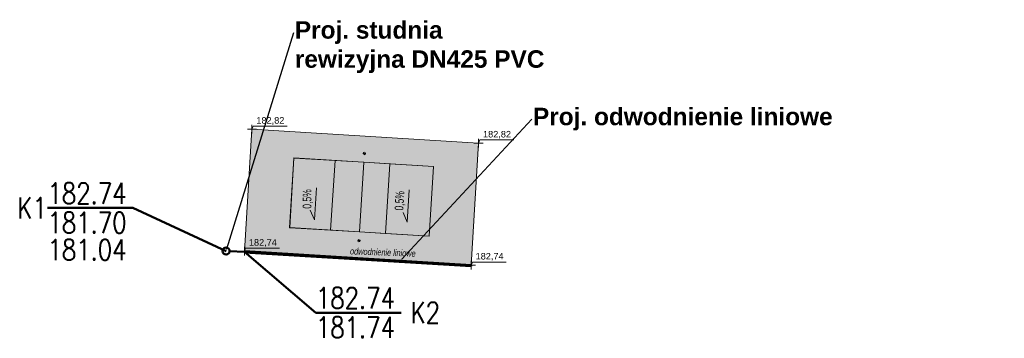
# Model space of a CAD drawing. Header units: millimetres. Extents: x 5572017337 to 5572369634, y 5960084105 to 5960364016.
# Tile 1 of 3: x 5572017337 to 5572017450, y 5960158349 to 5960158386. Entities that reach past the tile are written whole.
import ezdxf
from ezdxf import colors
from ezdxf.entities.mleader import LeaderData, LeaderLine
from ezdxf.math import Vec2, Vec3

# ---------------------------------------------------------------- set-up
doc = ezdxf.new("R2010")
doc.units = ezdxf.units.MM
doc.layers.add('IS_KD', color=3, linetype='Continuous', lineweight=50)
for name, color, linetype in [('IS_Opisy', 250, 'Continuous'), ('LINIE_ODN', 7, 'Continuous'), ('Nowe_EBUTN_T_0', 7, 'Continuous'), ('Nowe_PROJEKT', 7, 'Continuous'), ('Nowe_SDROK_T_2_a', 7, 'Continuous'), ('Nowe_WUKOS_T_0', 7, 'Continuous'), ('PROJEKT', 7, 'Continuous')]:
    doc.layers.add(name, color=color, linetype=linetype)
doc.styles.add('GENERATED_STYLE_1', font='arial.ttf')
doc.styles.add('GENERATED_STYLE_2', font='arial.ttf')
doc.styles.add('GENERATED_STYLE_5', font='ariali.ttf')
doc.styles.add('PLAN1', font='SIMPLEX.SHX', dxfattribs={"width": 0.8})
doc.styles.add('PLAN2', font='SIMPLEX.SHX', dxfattribs={"width": 0.8})
doc.styles.get("Standard").update_dxf_attribs({"font": 'arial.ttf'})

# ---------------------------------------------------------------- blocks, each defined once
blk = doc.blocks.new('Koty wysokościowe_1', base_point=(163870.3, 146079.74))
at = {"layer": 'Nowe_EBUTN_T_0', "color": 251, "lineweight": 5}
for p, q in [((163870.3, 146079.24), (163870.3, 146080.24)), ((163869.8, 146079.74), (163870.8, 146079.74)), ((163870.3, 146079.74), (163870.43, 146080.09)), ((163870.43, 146080.09), (163874.31, 146080.09))]:
    blk.add_line(p, q, dxfattribs=at)
at = {"layer": 'Nowe_EBUTN_T_0', "color": 251, "lineweight": 5, "insert": (163870.8, 146080.24), "char_height": 0.75, "attachment_point": 7, "style": 'GENERATED_STYLE_1'}
blk.add_mtext('\\A1;182,82', dxfattribs=at)
blk = doc.blocks.new('Koty wysokościowe_2', base_point=(163844.36, 146081.32))
at = {"layer": 'Nowe_EBUTN_T_0', "color": 251, "lineweight": 5}
for p, q in [((163843.86, 146081.32), (163844.86, 146081.32)), ((163844.36, 146080.82), (163844.36, 146081.82)), ((163844.36, 146081.32), (163844.48, 146081.67)), ((163844.48, 146081.67), (163848.37, 146081.67))]:
    blk.add_line(p, q, dxfattribs=at)
at = {"layer": 'Nowe_EBUTN_T_0', "color": 251, "lineweight": 5, "insert": (163844.86, 146081.82), "char_height": 0.75, "attachment_point": 7, "style": 'GENERATED_STYLE_1'}
blk.add_mtext('\\A1;182,82', dxfattribs=at)
blk = doc.blocks.new('Wypełnienie_4903', base_point=(166436.58, 146282.33))
at = {"layer": 'PROJEKT', "linetype": 'Continuous', "lineweight": 18}
blk.add_hatch(color=44, dxfattribs=at).paths.add_polyline_path([(163849.17, 146078.03), (163848.66, 146070.05), (163853.36, 146069.75), (163853.87, 146077.73)])
at = {"layer": 'PROJEKT', "color": 7, "lineweight": 18}
for p, q in [((163849.17, 146078.03), (163848.66, 146070.05)), ((163853.87, 146077.73), (163849.17, 146078.03)), ((163853.36, 146069.75), (163853.87, 146077.73)), ((163848.66, 146070.05), (163853.36, 146069.75))]:
    blk.add_line(p, q, dxfattribs=at)
blk = doc.blocks.new('Wypełnienie_4904', base_point=(166436.58, 146282.33))
at = {"layer": 'PROJEKT', "linetype": 'Continuous', "lineweight": 18}
h = blk.add_hatch(color=44, dxfattribs=at)
h.paths.add_polyline_path([(163844.36, 146081.32), (163843.5, 146067.34), (163869.45, 146065.77), (163870.3, 146079.74)])
h.paths.add_polyline_path([(163848.68, 146070.06), (163849.17, 146078.04), (163865.14, 146077.06), (163864.65, 146069.08)], flags=0)
h.paths.add_polyline_path([(163856.59, 146068.43, -1), (163856.61, 146068.71, -1)], flags=0)
h.paths.add_polyline_path([(163857.21, 146078.41, -1), (163857.22, 146078.69, -1)], flags=0)
at = {"layer": 'PROJEKT', "color": 7, "lineweight": 18}
for p, q in [((163844.36, 146081.32), (163843.5, 146067.34)), ((163870.3, 146079.74), (163844.36, 146081.32)), ((163869.45, 146065.77), (163870.3, 146079.74)), ((163848.68, 146070.06), (163849.17, 146078.04)), ((163849.17, 146078.04), (163865.14, 146077.06)), ((163865.14, 146077.06), (163864.65, 146069.08)), ((163864.65, 146069.08), (163848.68, 146070.06)), ((163843.5, 146067.34), (163869.45, 146065.77))]:
    blk.add_line(p, q, dxfattribs=at)
for centre, start, end in [((163857.21, 146078.55), 86.8479, 266.8479), ((163857.21, 146078.55), 266.8479, 86.8479), ((163856.6, 146068.57), 86.8479, 266.8479), ((163856.6, 146068.57), 266.8479, 86.8479)]:
    blk.add_arc(centre, 0.141, start, end, dxfattribs=at)
blk = doc.blocks.new('Wypełnienie_4905', base_point=(166436.58, 146282.33))
at = {"layer": 'PROJEKT', "linetype": 'Continuous', "lineweight": 18}
blk.add_hatch(color=44, dxfattribs=at).paths.add_polyline_path([(163857.15, 146077.55), (163856.66, 146069.57), (163859.66, 146069.39), (163860.15, 146077.37)])
at = {"layer": 'PROJEKT', "color": 7, "lineweight": 18}
for p, q in [((163857.15, 146077.55), (163856.66, 146069.57)), ((163860.15, 146077.37), (163857.15, 146077.55)), ((163859.66, 146069.39), (163860.15, 146077.37)), ((163856.66, 146069.57), (163859.66, 146069.39))]:
    blk.add_line(p, q, dxfattribs=at)
blk = doc.blocks.new('Wypełnienie_4906', base_point=(166436.58, 146282.33))
at = {"layer": 'PROJEKT', "linetype": 'Continuous', "lineweight": 18}
blk.add_hatch(color=44, dxfattribs=at).paths.add_polyline_path([(163860.15, 146077.37), (163859.66, 146069.38), (163864.65, 146069.08), (163865.14, 146077.06)])
at = {"layer": 'PROJEKT', "color": 7, "lineweight": 18}
for p, q in [((163860.15, 146077.37), (163859.66, 146069.38)), ((163865.14, 146077.06), (163860.15, 146077.37)), ((163864.65, 146069.08), (163865.14, 146077.06)), ((163859.66, 146069.38), (163864.65, 146069.08))]:
    blk.add_line(p, q, dxfattribs=at)
blk = doc.blocks.new('Wypełnienie_4907', base_point=(166436.58, 146282.33))
at = {"layer": 'Nowe_PROJEKT', "linetype": 'Continuous', "lineweight": 18}
blk.add_hatch(color=44, dxfattribs=at).paths.add_polyline_path([(163853.36, 146069.75), (163853.87, 146077.73), (163857.15, 146077.55), (163856.66, 146069.57)])
at = {"layer": 'Nowe_PROJEKT', "color": 7, "lineweight": 18}
for p, q in [((163853.36, 146069.75), (163853.87, 146077.73)), ((163853.87, 146077.73), (163857.15, 146077.55)), ((163857.15, 146077.55), (163856.66, 146069.57)), ((163856.66, 146069.57), (163853.36, 146069.75))]:
    blk.add_line(p, q, dxfattribs=at)
blk = doc.blocks.new('Koty wysokościowe_3', base_point=(163843.5, 146067.34))
at = {"layer": 'Nowe_EBUTN_T_0', "color": 251, "lineweight": 5}
for p, q in [((163843.5, 146066.84), (163843.5, 146067.84)), ((163843, 146067.34), (163844, 146067.34)), ((163843.5, 146067.34), (163843.63, 146067.69)), ((163843.63, 146067.69), (163847.51, 146067.69))]:
    blk.add_line(p, q, dxfattribs=at)
at = {"layer": 'Nowe_EBUTN_T_0', "color": 251, "lineweight": 5, "insert": (163844, 146067.84), "char_height": 0.75, "attachment_point": 7, "style": 'GENERATED_STYLE_1'}
blk.add_mtext('\\A1;182,74', dxfattribs=at)
blk = doc.blocks.new('Koty wysokościowe_4', base_point=(163869.45, 146065.77))
at = {"layer": 'Nowe_EBUTN_T_0', "color": 251, "lineweight": 5}
for p, q in [((163868.95, 146065.77), (163869.95, 146065.77)), ((163869.45, 146065.27), (163869.45, 146066.27)), ((163869.45, 146065.77), (163869.58, 146066.12)), ((163869.58, 146066.12), (163873.46, 146066.12))]:
    blk.add_line(p, q, dxfattribs=at)
at = {"layer": 'Nowe_EBUTN_T_0', "color": 251, "lineweight": 5, "insert": (163869.95, 146066.27), "char_height": 0.75, "attachment_point": 7, "style": 'GENERATED_STYLE_1'}
blk.add_mtext('\\A1;182,74', dxfattribs=at)

msp = doc.modelspace()

# ---------------------------------------------------------------- linework, layer by layer
at = {"layer": 'IS_KD'}
for p, q in [((5572017361.050754, 5960158359.1274), (5572017362.73887, 5960158359.040438)), ((5572017362.742673, 5960158359.102982), (5572017362.735066, 5960158358.977895)), ((5572017362.735066, 5960158358.977895), (5572017388.698385, 5960158357.399196)), ((5572017388.705991, 5960158357.524283), (5572017362.742673, 5960158359.102982)), ((5572017388.698385, 5960158357.399196), (5572017388.705991, 5960158357.524283))]:
    msp.add_line(p, q, dxfattribs=at)
msp.add_circle((5572017360.650753, 5960158359.1274), 0.4, dxfattribs=at)
at = {"layer": 'LINIE_ODN', "color": 250, "lineweight": 50}
for p, q in [((5572017340.201295, 5960158364.069715), (5572017349.965295, 5960158364.069715)), ((5572017360.650753, 5960158359.1274), (5572017349.965295, 5960158364.069715)), ((5572017362.73887, 5960158359.040438), (5572017370.919927, 5960158352.05816)), ((5572017370.919927, 5960158352.05816), (5572017380.683927, 5960158352.05816))]:
    msp.add_line(p, q, dxfattribs=at)
at = {"layer": 'Nowe_SDROK_T_2_a', "color": 251, "lineweight": 5}
for p, q in [((5572017370.977819, 5960158366.386866), (5572017370.752224, 5960158362.708854)), ((5572017381.607437, 5960158366.124116), (5572017381.381842, 5960158362.446104)), ((5572017370.752224, 5960158362.708854), (5572017370.286588, 5960158363.808801)), ((5572017381.381842, 5960158362.446104), (5572017380.916204, 5960158363.546051))]:
    msp.add_line(p, q, dxfattribs=at)
at = {"layer": 'Nowe_SDROK_T_2_a', "color": 7, "lineweight": 18}
for p, q in [((5572017362.735066, 5960158358.977895), (5572017362.742673, 5960158359.102982)), ((5572017362.735066, 5960158358.977895), (5572017388.698385, 5960158357.399196)), ((5572017362.905218, 5960158358.967548), (5572017362.912824, 5960158359.092635)), ((5572017363.040261, 5960158358.959337), (5572017363.047867, 5960158359.084424)), ((5572017363.175303, 5960158358.951126), (5572017363.18291, 5960158359.076213)), ((5572017363.310347, 5960158358.942915), (5572017363.317952, 5960158359.068002)), ((5572017363.445389, 5960158358.934704), (5572017363.452995, 5960158359.059791)), ((5572017363.580432, 5960158358.926492), (5572017363.588037, 5960158359.051579)), ((5572017363.715475, 5960158358.918281), (5572017363.723081, 5960158359.043367)), ((5572017363.850517, 5960158358.910069), (5572017363.858124, 5960158359.035156)), ((5572017363.98556, 5960158358.901858), (5572017363.993166, 5960158359.026945)), ((5572017364.120603, 5960158358.893647), (5572017364.128209, 5960158359.018734)), ((5572017364.255646, 5960158358.885436), (5572017364.263251, 5960158359.010523)), ((5572017364.390689, 5960158358.877225), (5572017364.398294, 5960158359.002312)), ((5572017364.525731, 5960158358.869013), (5572017364.533338, 5960158358.9941)), ((5572017364.660774, 5960158358.860802), (5572017364.66838, 5960158358.985888)), ((5572017364.795816, 5960158358.852591), (5572017364.803423, 5960158358.977677)), ((5572017364.93086, 5960158358.844379), (5572017364.938465, 5960158358.969466)), ((5572017365.065903, 5960158358.836168), (5572017365.073508, 5960158358.961255)), ((5572017365.200945, 5960158358.827957), (5572017365.208551, 5960158358.953044)), ((5572017365.335988, 5960158358.819746), (5572017365.343594, 5960158358.944833)), ((5572017365.47103, 5960158358.811534), (5572017365.478637, 5960158358.936621)), ((5572017365.606073, 5960158358.803323), (5572017365.613679, 5960158358.92841)), ((5572017365.741117, 5960158358.795112), (5572017365.748722, 5960158358.920198)), ((5572017365.876159, 5960158358.786901), (5572017365.883764, 5960158358.911987)), ((5572017366.011202, 5960158358.778689), (5572017366.018807, 5960158358.903776)), ((5572017366.146244, 5960158358.770478), (5572017366.153851, 5960158358.895565)), ((5572017366.281287, 5960158358.762267), (5572017366.288893, 5960158358.887354)), ((5572017366.41633, 5960158358.754055), (5572017366.423936, 5960158358.879143)), ((5572017366.551373, 5960158358.745844), (5572017366.558978, 5960158358.870931)), ((5572017366.686416, 5960158358.737633), (5572017366.694021, 5960158358.86272)), ((5572017366.821458, 5960158358.729422), (5572017366.829064, 5960158358.854508)), ((5572017366.956501, 5960158358.72121), (5572017366.964107, 5960158358.846297)), ((5572017367.091544, 5960158358.712999), (5572017367.09915, 5960158358.838086)), ((5572017367.226586, 5960158358.704788), (5572017367.234192, 5960158358.829875)), ((5572017367.361629, 5960158358.696576), (5572017367.369235, 5960158358.821664)), ((5572017367.496672, 5960158358.688365), (5572017367.504278, 5960158358.813452)), ((5572017367.631715, 5960158358.680154), (5572017367.63932, 5960158358.805241)), ((5572017367.766757, 5960158358.671943), (5572017367.774364, 5960158358.797029)), ((5572017367.9018, 5960158358.663732), (5572017367.909406, 5960158358.788818)), ((5572017368.036843, 5960158358.65552), (5572017368.044449, 5960158358.780607)), ((5572017368.171885, 5960158358.647309), (5572017368.179492, 5960158358.772396)), ((5572017368.306929, 5960158358.639098), (5572017368.314534, 5960158358.764185)), ((5572017368.441971, 5960158358.630886), (5572017368.449577, 5960158358.755973)), ((5572017368.577014, 5960158358.622675), (5572017368.58462, 5960158358.747762)), ((5572017368.712057, 5960158358.614464), (5572017368.719663, 5960158358.739551)), ((5572017368.847099, 5960158358.606253), (5572017368.854706, 5960158358.731339)), ((5572017368.982142, 5960158358.598042), (5572017368.989748, 5960158358.723128)), ((5572017369.117185, 5960158358.58983), (5572017369.124791, 5960158358.714917)), ((5572017369.252228, 5960158358.581619), (5572017369.259833, 5960158358.706706)), ((5572017369.387271, 5960158358.573407), (5572017369.394876, 5960158358.698494)), ((5572017369.522313, 5960158358.565196), (5572017369.52992, 5960158358.690283)), ((5572017369.657356, 5960158358.556985), (5572017369.664962, 5960158358.682072)), ((5572017369.792398, 5960158358.548774), (5572017369.800005, 5960158358.673861)), ((5572017369.927442, 5960158358.540563), (5572017369.935047, 5960158358.665649)), ((5572017370.062485, 5960158358.532351), (5572017370.07009, 5960158358.657438)), ((5572017370.197527, 5960158358.52414), (5572017370.205133, 5960158358.649227)), ((5572017370.33257, 5960158358.515928), (5572017370.340176, 5960158358.641015)), ((5572017370.467612, 5960158358.507717), (5572017370.475219, 5960158358.632804)), ((5572017370.602655, 5960158358.499506), (5572017370.610261, 5960158358.624593)), ((5572017370.737699, 5960158358.491295), (5572017370.745304, 5960158358.616382)), ((5572017370.872741, 5960158358.483084), (5572017370.880347, 5960158358.608171)), ((5572017371.007784, 5960158358.474873), (5572017371.015389, 5960158358.599959)), ((5572017371.142826, 5960158358.466661), (5572017371.150433, 5960158358.591748)), ((5572017371.277869, 5960158358.458449), (5572017371.285475, 5960158358.583536)), ((5572017371.412912, 5960158358.450238), (5572017371.420518, 5960158358.575325)), ((5572017371.547955, 5960158358.442027), (5572017371.555561, 5960158358.567114)), ((5572017371.682998, 5960158358.433816), (5572017371.690603, 5960158358.558903)), ((5572017371.81804, 5960158358.425605), (5572017371.825646, 5960158358.550692)), ((5572017371.953083, 5960158358.417394), (5572017371.960689, 5960158358.54248)), ((5572017372.088126, 5960158358.409183), (5572017372.095732, 5960158358.534269)), ((5572017372.223168, 5960158358.40097), (5572017372.230775, 5960158358.526058)), ((5572017372.358212, 5960158358.392759), (5572017372.365817, 5960158358.517846)), ((5572017372.493254, 5960158358.384548), (5572017372.50086, 5960158358.509635)), ((5572017372.628297, 5960158358.376337), (5572017372.635902, 5960158358.501424)), ((5572017372.76334, 5960158358.368126), (5572017372.770946, 5960158358.493213)), ((5572017372.898382, 5960158358.359915), (5572017372.905989, 5960158358.485002)), ((5572017373.033425, 5960158358.351704), (5572017373.041031, 5960158358.47679)), ((5572017373.168468, 5960158358.343492), (5572017373.176074, 5960158358.468579)), ((5572017373.303511, 5960158358.33528), (5572017373.311116, 5960158358.460367)), ((5572017373.438554, 5960158358.327069), (5572017373.446159, 5960158358.452156)), ((5572017373.573596, 5960158358.318858), (5572017373.581203, 5960158358.443945)), ((5572017373.708639, 5960158358.310647), (5572017373.716245, 5960158358.435734)), ((5572017373.843681, 5960158358.302436), (5572017373.851288, 5960158358.427523)), ((5572017373.978724, 5960158358.294225), (5572017373.98633, 5960158358.419312)), ((5572017374.113768, 5960158358.286014), (5572017374.121373, 5960158358.4111)), ((5572017374.24881, 5960158358.277802), (5572017374.256416, 5960158358.402888)), ((5572017374.383853, 5960158358.26959), (5572017374.391459, 5960158358.394677)), ((5572017374.518895, 5960158358.261379), (5572017374.526502, 5960158358.386466)), ((5572017374.653938, 5960158358.253168), (5572017374.661544, 5960158358.378255)), ((5572017374.788981, 5960158358.244957), (5572017374.796587, 5960158358.370044)), ((5572017374.924024, 5960158358.236746), (5572017374.931629, 5960158358.361833)), ((5572017375.059067, 5960158358.228535), (5572017375.066672, 5960158358.353621)), ((5572017375.194109, 5960158358.220323), (5572017375.201715, 5960158358.345409)), ((5572017375.329152, 5960158358.212111), (5572017375.336758, 5960158358.337198)), ((5572017375.464195, 5960158358.2039), (5572017375.471801, 5960158358.328987)), ((5572017375.599237, 5960158358.195689), (5572017375.606843, 5960158358.320776)), ((5572017375.734281, 5960158358.187478), (5572017375.741886, 5960158358.312565)), ((5572017375.869323, 5960158358.179267), (5572017375.876929, 5960158358.304354)), ((5572017376.004366, 5960158358.171056), (5572017376.011971, 5960158358.296143)), ((5572017376.139409, 5960158358.162844), (5572017376.147015, 5960158358.28793)), ((5572017376.274451, 5960158358.154633), (5572017376.282057, 5960158358.279719)), ((5572017376.409494, 5960158358.146421), (5572017376.4171, 5960158358.271508)), ((5572017376.544537, 5960158358.13821), (5572017376.552143, 5960158358.263297)), ((5572017376.67958, 5960158358.129999), (5572017376.687185, 5960158358.255086)), ((5572017376.814622, 5960158358.121788), (5572017376.822228, 5960158358.246875)), ((5572017376.949665, 5960158358.113577), (5572017376.957271, 5960158358.238664)), ((5572017377.084708, 5960158358.105365), (5572017377.092314, 5960158358.230453)), ((5572017377.21975, 5960158358.097154), (5572017377.227357, 5960158358.22224)), ((5572017377.354794, 5960158358.088943), (5572017377.362399, 5960158358.214029)), ((5572017377.489836, 5960158358.080731), (5572017377.497442, 5960158358.205818)), ((5572017377.624879, 5960158358.07252), (5572017377.632484, 5960158358.197607)), ((5572017377.759922, 5960158358.064309), (5572017377.767528, 5960158358.189396)), ((5572017377.894964, 5960158358.056098), (5572017377.902571, 5960158358.181185)), ((5572017378.030007, 5960158358.047886), (5572017378.037613, 5960158358.172974)), ((5572017378.16505, 5960158358.039675), (5572017378.172656, 5960158358.164762)), ((5572017378.300093, 5960158358.031464), (5572017378.307698, 5960158358.15655)), ((5572017378.435136, 5960158358.023252), (5572017378.442741, 5960158358.148339)), ((5572017378.570178, 5960158358.015041), (5572017378.577785, 5960158358.140128)), ((5572017378.705221, 5960158358.00683), (5572017378.712827, 5960158358.131917)), ((5572017378.840263, 5960158357.998619), (5572017378.84787, 5960158358.123706)), ((5572017378.975307, 5960158357.990408), (5572017378.982912, 5960158358.115495)), ((5572017379.11035, 5960158357.982196), (5572017379.117955, 5960158358.107283)), ((5572017379.245392, 5960158357.973985), (5572017379.252998, 5960158358.099072)), ((5572017379.380435, 5960158357.965774), (5572017379.388041, 5960158358.09086)), ((5572017379.515477, 5960158357.957562), (5572017379.523084, 5960158358.082649)), ((5572017379.65052, 5960158357.949351), (5572017379.658126, 5960158358.074438)), ((5572017379.785563, 5960158357.94114), (5572017379.793169, 5960158358.066227)), ((5572017379.920606, 5960158357.932929), (5572017379.928212, 5960158358.058016)), ((5572017380.055649, 5960158357.924717), (5572017380.063254, 5960158358.049804)), ((5572017380.190691, 5960158357.916506), (5572017380.198298, 5960158358.041593)), ((5572017380.325734, 5960158357.908295), (5572017380.33334, 5960158358.033381)), ((5572017380.460777, 5960158357.900084), (5572017380.468383, 5960158358.02517)), ((5572017380.595819, 5960158357.891872), (5572017380.603426, 5960158358.016959)), ((5572017380.730863, 5960158357.883661), (5572017380.738468, 5960158358.008748)), ((5572017380.865905, 5960158357.87545), (5572017380.873511, 5960158358.000537)), ((5572017381.000948, 5960158357.867238), (5572017381.008554, 5960158357.992325)), ((5572017381.135991, 5960158357.859027), (5572017381.143597, 5960158357.984114)), ((5572017381.271033, 5960158357.850816), (5572017381.27864, 5960158357.975903)), ((5572017381.406076, 5960158357.842605), (5572017381.413682, 5960158357.967691)), ((5572017381.541119, 5960158357.834394), (5572017381.548725, 5960158357.95948)), ((5572017381.676162, 5960158357.826182), (5572017381.683767, 5960158357.951269)), ((5572017381.811205, 5960158357.817971), (5572017381.81881, 5960158357.943058)), ((5572017381.946247, 5960158357.809759), (5572017381.953854, 5960158357.934846)), ((5572017382.08129, 5960158357.801548), (5572017382.088896, 5960158357.926635)), ((5572017382.216332, 5960158357.793337), (5572017382.223939, 5960158357.918424)), ((5572017382.351376, 5960158357.785126), (5572017382.358981, 5960158357.910213)), ((5572017382.486419, 5960158357.776915), (5572017382.494024, 5960158357.902001)), ((5572017382.621461, 5960158357.768703), (5572017382.629067, 5960158357.89379)), ((5572017382.756504, 5960158357.760492), (5572017382.76411, 5960158357.885579)), ((5572017382.891546, 5960158357.75228), (5572017382.899153, 5960158357.877368)), ((5572017383.026589, 5960158357.744069), (5572017383.034195, 5960158357.869156)), ((5572017383.161633, 5960158357.735858), (5572017383.169238, 5960158357.860945)), ((5572017383.296675, 5960158357.727647), (5572017383.304281, 5960158357.852734)), ((5572017383.431718, 5960158357.719436), (5572017383.439323, 5960158357.844522)), ((5572017383.56676, 5960158357.711225), (5572017383.574367, 5960158357.836311)), ((5572017383.701803, 5960158357.703013), (5572017383.709409, 5960158357.8281)), ((5572017383.836846, 5960158357.694801), (5572017383.844452, 5960158357.819889)), ((5572017383.971889, 5960158357.68659), (5572017383.979495, 5960158357.811677)), ((5572017384.106932, 5960158357.678379), (5572017384.114537, 5960158357.803466)), ((5572017384.241974, 5960158357.670168), (5572017384.24958, 5960158357.795255)), ((5572017384.377017, 5960158357.661957), (5572017384.384623, 5960158357.787044)), ((5572017384.51206, 5960158357.653746), (5572017384.519666, 5960158357.778832)), ((5572017384.647102, 5960158357.645535), (5572017384.654708, 5960158357.770621)), ((5572017384.782146, 5960158357.637323), (5572017384.789751, 5960158357.76241)), ((5572017384.917188, 5960158357.629111), (5572017384.924794, 5960158357.754198)), ((5572017385.052231, 5960158357.6209), (5572017385.059836, 5960158357.745987)), ((5572017385.187274, 5960158357.612689), (5572017385.19488, 5960158357.737776)), ((5572017385.322316, 5960158357.604478), (5572017385.329922, 5960158357.729565)), ((5572017385.457359, 5960158357.596267), (5572017385.464965, 5960158357.721354)), ((5572017385.592402, 5960158357.588056), (5572017385.600008, 5960158357.713142)), ((5572017385.727445, 5960158357.579844), (5572017385.73505, 5960158357.704931)), ((5572017385.862487, 5960158357.571632), (5572017385.870093, 5960158357.696719)), ((5572017385.99753, 5960158357.563421), (5572017386.005136, 5960158357.688508)), ((5572017386.132573, 5960158357.55521), (5572017386.140179, 5960158357.680297)), ((5572017386.267615, 5960158357.546999), (5572017386.275222, 5960158357.672086)), ((5572017386.402658, 5960158357.538788), (5572017386.410264, 5960158357.663875)), ((5572017386.537701, 5960158357.530577), (5572017386.545307, 5960158357.655663)), ((5572017386.672744, 5960158357.522366), (5572017386.680349, 5960158357.647452)), ((5572017386.807787, 5960158357.514153), (5572017386.815392, 5960158357.63924)), ((5572017386.942829, 5960158357.505942), (5572017386.950436, 5960158357.631029)), ((5572017387.077872, 5960158357.497731), (5572017387.085478, 5960158357.622818)), ((5572017387.212914, 5960158357.48952), (5572017387.220521, 5960158357.614607)), ((5572017387.347958, 5960158357.481309), (5572017387.355563, 5960158357.606396)), ((5572017387.483001, 5960158357.473098), (5572017387.490606, 5960158357.598185)), ((5572017387.618043, 5960158357.464887), (5572017387.625649, 5960158357.589973)), ((5572017387.753086, 5960158357.456675), (5572017387.760692, 5960158357.581761)), ((5572017387.888128, 5960158357.448463), (5572017387.895735, 5960158357.57355)), ((5572017388.023171, 5960158357.440252), (5572017388.030777, 5960158357.565339)), ((5572017388.158215, 5960158357.432041), (5572017388.16582, 5960158357.557128)), ((5572017388.293257, 5960158357.42383), (5572017388.300863, 5960158357.548917)), ((5572017388.4283, 5960158357.415619), (5572017388.435905, 5960158357.540706)), ((5572017388.563342, 5960158357.407408), (5572017388.570949, 5960158357.532495)), ((5572017388.698385, 5960158357.399196), (5572017388.705991, 5960158357.524283))]:
    msp.add_line(p, q, dxfattribs=at)

# ---------------------------------------------------------------- block references
at = {"layer": 'Nowe_EBUTN_T_0', "color": 251, "lineweight": 5}
for name, p in [('Koty wysokościowe_2', (5572017363.611444, 5960158373.080647)), ('Koty wysokościowe_1', (5572017389.55584, 5960158371.500911)), ('Koty wysokościowe_3', (5572017362.75502, 5960158359.102231)), ('Koty wysokościowe_4', (5572017388.705991, 5960158357.524283))]:
    msp.add_blockref(name, p, dxfattribs=at)
at = {"layer": 'Nowe_PROJEKT', "color": 40, "lineweight": 18}
msp.add_blockref('Wypełnienie_4907', (5572019955.828938, 5960158574.087866), dxfattribs=at)
at = {"layer": 'PROJEKT', "color": 40, "lineweight": 18}
for name in ['Wypełnienie_4904', 'Wypełnienie_4903', 'Wypełnienie_4905', 'Wypełnienie_4906']:
    msp.add_blockref(name, (5572019955.828938, 5960158574.087866), dxfattribs=at)

# ---------------------------------------------------------------- texts
at = {"layer": 'IS_Opisy', "color": 250, "lineweight": 50, "width": 0.8}
for s, style, p in [('182.74', 'PLAN2', (5572017340.201295, 5960158364.549716)), ('K1', 'PLAN1', (5572017336.758327, 5960158362.869716)), ('181.70', 'PLAN2', (5572017340.201295, 5960158361.189715)), ('181.04', 'PLAN2', (5572017340.201295, 5960158358.072207)), ('182.74', 'PLAN2', (5572017370.919927, 5960158352.53816)), ('K2', 'PLAN1', (5572017381.767926, 5960158350.85816)), ('181.74', 'PLAN2', (5572017370.919927, 5960158349.17816))]:
    msp.add_text(s, height=2.4, dxfattribs=dict(at, style=style)).set_placement(p)
at = {"layer": 'Nowe_WUKOS_T_0', "color": 251, "lineweight": 5, "attachment_point": 7}
for s, insert, char_height, rotation, style in [('\\A1;{\\W0.7;0,5%}', (5572017370.597127, 5960158363.983939), 1, 90, 'GENERATED_STYLE_2'), ('\\A1;{\\W0.7;0,5%}', (5572017381.108223, 5960158363.737456), 1, 86.49007976, 'GENERATED_STYLE_2'), ('\\A1;{\\W0.7;odwodnienie liniowe}', (5572017374.824222, 5960158358.740984), 0.75, 357.91820389, 'GENERATED_STYLE_5')]:
    msp.add_mtext(s, dxfattribs=dict(at, insert=insert, char_height=char_height, rotation=rotation, style=style))

# ---------------------------------------------------------------- leaders
at = {"layer": 'IS_Opisy'}
ml = msp.add_multileader_mtext('Standard', dxfattribs=at)
ml.set_content('{\\fArial|b1|i0|c238|p34;Proj. studnia \\Prewizyjna DN425 PVC}', color=256)
ml.set_leader_properties()
ml.build(insert=Vec2(0, 0))
ml.multileader.update_dxf_attribs({"has_dogleg": 0, "arrow_head_size": 0.256})
ctx = ml.context
ctx.base_point, ctx.char_height, ctx.arrow_head_size, ctx.landing_gap_size, ctx.plane_origin = Vec3(5572017368.385798, 5960158384.164537), 2, 0.256, 0.128, Vec3(5572017357.542835, 5960158359.5366)
notes = []
notes.append((ctx, [(1, (1, 1, 0), (5572017365.153317, 5960158384.164537), (1, 0), 3.23248, [(0, [(5572017360.650753, 5960158359.1274)], 0, [])])]))
ctx.mtext.insert, ctx.mtext.width, ctx.mtext.defined_height, ctx.mtext.flow_direction = Vec3(5572017368.513798, 5960158385.458534), 53.94886979, 12.627111, 5
ml = msp.add_multileader_mtext('Standard', dxfattribs=at)
ml.set_content('{\\fArial|b1|i0|c238|p34;Proj. odwodnienie liniowe }', color=256)
ml.set_leader_properties()
ml.build(insert=Vec2(0, 0))
ml.multileader.update_dxf_attribs({"has_dogleg": 0, "arrow_head_size": 0.256})
ctx = ml.context
ctx.base_point, ctx.char_height, ctx.arrow_head_size, ctx.landing_gap_size, ctx.plane_origin = Vec3(5572017395.643013, 5960158374.247295), 2, 0.256, 0.128, Vec3(5572017377.095508, 5960158358.426159)
notes.append((ctx, [(1, (1, 1, 0), (5572017392.410533, 5960158374.247295), (1, 0), 3.23248, [(0, [(5572017380.603426, 5960158358.016959)], 0, [])])]))
ctx.mtext.insert, ctx.mtext.width, ctx.mtext.defined_height, ctx.mtext.flow_direction = Vec3(5572017395.771013, 5960158375.541293), 53.94886979, 12.627111, 5
for ctx, leaders in notes:
    for number, flags, end, landing, length, lines in leaders:
        leader = LeaderData()
        leader.index, (leader.has_last_leader_line, leader.has_dogleg_vector, leader.attachment_direction) = number, flags
        leader.last_leader_point, leader.dogleg_vector, leader.dogleg_length = Vec3(end), Vec3(landing), length
        for number, points, colour, breaks in lines:
            line = LeaderLine()
            line.index, line.vertices, line.color, line.breaks = number, Vec3.list(points), colors.encode_raw_color(colour), breaks
            leader.lines.append(line)
        ctx.leaders.append(leader)

doc.saveas('drawing.dxf')
